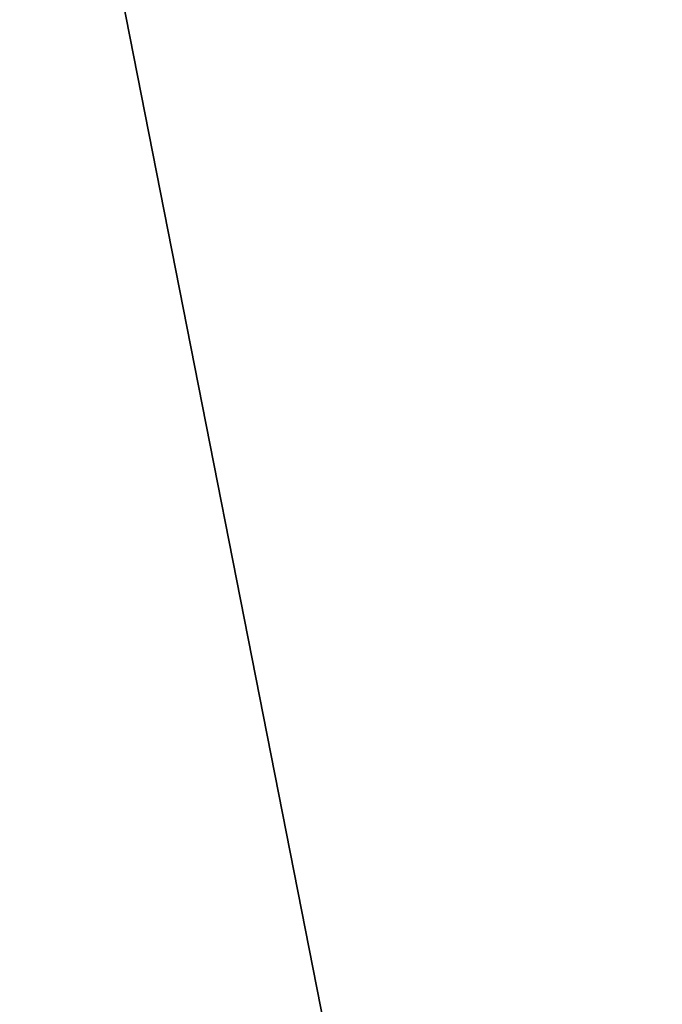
# Model space of a CAD drawing. Extents: x 0.3 to 17.2, y 0.3 to 17.2.
# Tile 249 of 256: x 1.6682 to 1.6832, y 7.7551 to 7.7782. Entities that reach past the tile are written whole.
import ezdxf

# ---------------------------------------------------------------- set-up
doc = ezdxf.new("R2010")
doc.units = 0
doc.header["$MEASUREMENT"] = 0
doc.layers.get('0').update_dxf_attribs({"linetype": 'CONTINUOUS'})

# ---------------------------------------------------------------- blocks, each defined once
blk = doc.blocks.new('LUXORE_PLAFON_STL_1')
at = {"color": 0}
for p, q in [((1.837325, 6.930082, -1.377953), (1.668174, 7.790986, -1.377953)), ((1.668174, 7.790986, 0), (1.837325, 6.930082, 0)), ((1.668174, 7.790986, 0), (1.837325, 6.930082, 0)), ((1.837325, 6.930082, -1.377953), (1.668174, 7.790986, -1.377953))]:
    blk.add_line(p, q, dxfattribs=at)
mesh = blk.add_polyface(dxfattribs=at)
corners = [(1.668174, 7.790986, 0), (1.837325, 6.930082, -1.377953), (1.837325, 6.930082, 0), (1.668174, 7.790986, -1.377953)]
mesh.append_faces([[corners[k] for k in face] for face in [(0, 1, 2), (1, 0, 3)]], dxfattribs={"vtx0": -1, "color": 0})

msp = doc.modelspace()

# ---------------------------------------------------------------- block references
at = {"color": 0}
msp.add_blockref('LUXORE_PLAFON_STL_1', (0, 0), dxfattribs=at)

doc.saveas('drawing.dxf')
